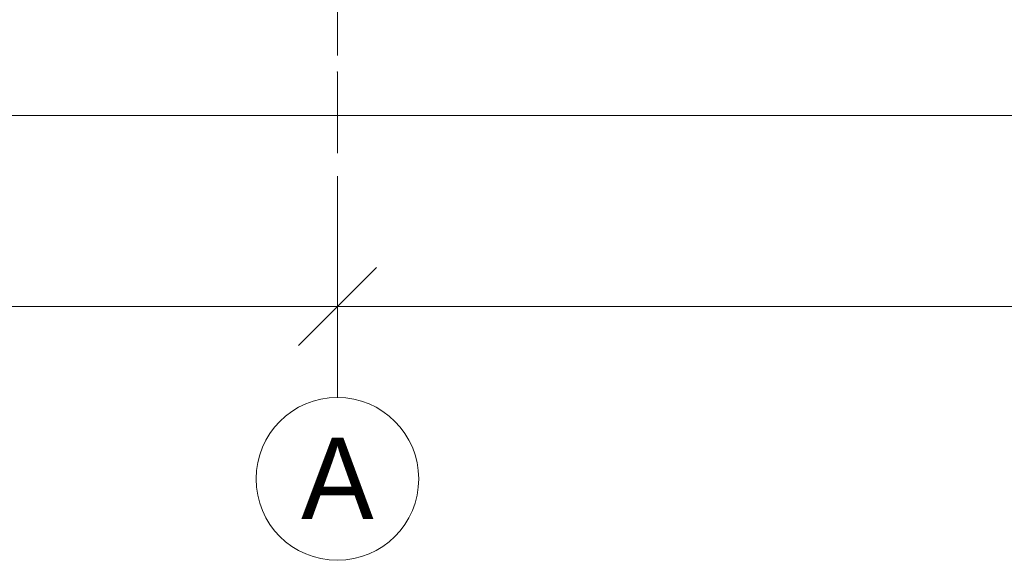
# Model space of a CAD drawing. Header units: millimetres. Extents: x -479461597 to -478645968, y -1101060132 to -1100898045.
# Tile 41 of 145: x -479163606 to -479160580, y -1101055223 to -1101053563. Entities that reach past the tile are written whole.
import ezdxf
from ezdxf.enums import TextEntityAlignment as Align

# ---------------------------------------------------------------- set-up
doc = ezdxf.new("R2010")
doc.units = ezdxf.units.MM
doc.header["$MEASUREMENT"] = 0
doc.linetypes.add('Čerchovaná M', pattern=[450, 250, -85, 30, -85])
doc.layers.add('Bourané_Kóty - SP', color=7, linetype='Continuous')
doc.layers.add('Konstrukční síť', color=7, linetype='Continuous')
for name, color, linetype, lineweight, true_color in [('Bourané_Kóty - SP_Pero_č.__25', 7, 'Continuous', 13, 0x1a4f6e), ('Bourané_Kóty - SP_Pero_č.__45', 7, 'Continuous', 13, 0x1a4f6e), ('Bourané_Kóty - SP_Pero_č.__85', 7, 'Continuous', 13, 0x1a4f6e), ('Konstrukční síť_Pero_č.__81', 7, 'Continuous', 13, 0xa8a8a8)]:
    doc.layers.add(name, color=color, linetype=linetype, lineweight=lineweight, true_color=true_color)
doc.layers.add('Konstrukční síť_Pero_č.__183', color=7, linetype='Continuous', lineweight=20)
doc.styles.add('GENERATED_STYLE_5', font='txt')
doc.styles.add('GENERATED_STYLE_7', font='txt')
doc.dimstyles.new('GENERATED_STYLE__1', dxfattribs={"dimtxt": 275, "dimasz": 228, "dimexe": 0.18, "dimexo": 400, "dimgap": 0.09, "dimtad": 1, "dimtih": 1, "dimtoh": 1, "dimdec": 0, "dimzin": 0, "dimdsep": 46, "dimtxsty": 'GENERATED_STYLE_5', "dimblk": 'ARROWHEAD_6', "dimblk1": 'ARROWHEAD_6', "dimblk2": 'ARROWHEAD_6', "dimcen": 0.09, "dimclrd": 256, "dimclre": 256, "dimclrt": 256, "dimazin": 0, "dimtfac": 1, "dimtdec": 4, "dimtmove": 0, "dimatfit": 3, "dimfxl": 1, "dimtolj": 1, "dimtzin": 0, "dimarcsym": 0})

# ---------------------------------------------------------------- blocks, each defined once
blk = doc.blocks.new('Standardní značka sítě[5]_2', base_point=(-479162629.8, -1101040723.4))
at = {"layer": 'Konstrukční síť_Pero_č.__183', "color": 7, "linetype": 'Continuous', "lineweight": 20}
blk.add_circle((-479162629.8, -1101054973.4), 250, dxfattribs=at)
at = {"layer": 'Konstrukční síť_Pero_č.__81', "color": 253, "linetype": 'Čerchovaná M', "lineweight": 13, "true_color": 0xa8a8a8}
for p, q in [((-479162629.8, -1101041723.4), (-479162629.8, -1101053723.4)), ((-479162629.8, -1101053723.4), (-479162629.8, -1101054723.4))]:
    blk.add_line(p, q, dxfattribs=at)
blk.add_point((-479162629.8, -1101053723.4), dxfattribs=at)
blk.add_point((-479162629.8, -1101053723.4), dxfattribs=at)
at = {"layer": 'Konstrukční síť_Pero_č.__183', "color": 7, "lineweight": 20, "style": 'GENERATED_STYLE_7'}
for tag, p in [('AC_MarkerText_1_0', (-479162629.8, -1101040472)), ('AC_MarkerText_1_1', (-479162629.8, -1101054972))]:
    blk.add_attdef(tag, text='', height=250, rotation=360, dxfattribs=at).set_placement(p, align=Align.MIDDLE_CENTER)
blk = doc.blocks.new('*D35', base_point=(-479162629.7, -1101050723.4))
at = {"layer": 'Bourané_Kóty - SP_Pero_č.__45', "color": 146, "linetype": 'Continuous', "lineweight": 13, "true_color": 0x1a4f6e}
for p, q in [((-479190009.8, -1101053737.6), (-479190249.8, -1101053977.6)), ((-479148478.4, -1101053977.6), (-479148238.4, -1101053737.6))]:
    blk.add_line(p, q, dxfattribs=at)
at = {"layer": 'Bourané_Kóty - SP_Pero_č.__85', "color": 146, "linetype": 'Continuous', "lineweight": 13, "true_color": 0x1a4f6e}
for p, q in [((-479190129.8, -1101054082.6), (-479190129.8, -1101053457.6)), ((-479148358.4, -1101054082.6), (-479148358.4, -1101053457.6)), ((-479190309.8, -1101053857.6), (-479190129.8, -1101053857.6)), ((-479190129.8, -1101053857.6), (-479148358.4, -1101053857.6)), ((-479148358.4, -1101053857.6), (-479148178.4, -1101053857.6))]:
    blk.add_line(p, q, dxfattribs=at)
at = {"layer": 'Bourané_Kóty - SP_Pero_č.__25', "color": 146, "lineweight": 13, "true_color": 0x1a4f6e, "insert": (-479169728.1, -1101053802.6), "char_height": 275, "attachment_point": 7, "style": 'GENERATED_STYLE_5'}
blk.add_mtext('\\A1;{\\pql;\\fArial Narrow|b0|i0|c238|p34;41\xa0771}', dxfattribs=at)
blk = doc.blocks.new('ARROWHEAD_6')
at = {"color": 0, "linetype": 'Continuous', "lineweight": 0}
for p, q in [((-0.5, -0.5), (0.5, 0.5)), ((0, 0), (-1, 0))]:
    blk.add_line(p, q, dxfattribs=at)
blk = doc.blocks.new('*D42', base_point=(-479162629.7, -1101050723.4))
at = {"layer": 'Bourané_Kóty - SP_Pero_č.__45', "color": 146, "linetype": 'Continuous', "lineweight": 13, "true_color": 0x1a4f6e}
for p, q in [((-479171559.8, -1101054324.1), (-479171799.8, -1101054564.1)), ((-479168709.7, -1101054324.1), (-479168949.7, -1101054564.1))]:
    blk.add_line(p, q, dxfattribs=at)
at = {"layer": 'Bourané_Kóty - SP_Pero_č.__85', "color": 146, "linetype": 'Continuous', "lineweight": 13, "true_color": 0x1a4f6e}
for p, q in [((-479168829.7, -1101054669.1), (-479168829.7, -1101054044.1)), ((-479171679.8, -1101054444.1), (-479168829.7, -1101054444.1)), ((-479168829.7, -1101054444.1), (-479162629.8, -1101054444.1))]:
    blk.add_line(p, q, dxfattribs=at)
at = {"layer": 'Bourané_Kóty - SP_Pero_č.__25', "color": 146, "lineweight": 13, "true_color": 0x1a4f6e, "insert": (-479170650.8, -1101054389.1), "char_height": 275, "attachment_point": 7, "style": 'GENERATED_STYLE_5'}
blk.add_mtext('\\A1;{\\pql;\\fArial Narrow|b0|i0|c238|p34;2\xa0850}', dxfattribs=at)
blk = doc.blocks.new('*D43', base_point=(-479162629.7, -1101050723.4))
at = {"layer": 'Bourané_Kóty - SP_Pero_č.__45', "color": 146, "linetype": 'Continuous', "lineweight": 13, "true_color": 0x1a4f6e}
for p, q in [((-479168709.7, -1101054324.1), (-479168949.7, -1101054564.1)), ((-479162509.8, -1101054324.1), (-479162749.8, -1101054564.1))]:
    blk.add_line(p, q, dxfattribs=at)
at = {"layer": 'Bourané_Kóty - SP_Pero_č.__85', "color": 146, "linetype": 'Continuous', "lineweight": 13, "true_color": 0x1a4f6e}
for p, q in [((-479162629.8, -1101054669.1), (-479162629.8, -1101054044.1)), ((-479168829.7, -1101054444.1), (-479162629.8, -1101054444.1)), ((-479162629.8, -1101054444.1), (-479148358.4, -1101054444.1))]:
    blk.add_line(p, q, dxfattribs=at)
at = {"layer": 'Bourané_Kóty - SP_Pero_č.__25', "color": 146, "lineweight": 13, "true_color": 0x1a4f6e, "insert": (-479166125.8, -1101054389.1), "char_height": 275, "attachment_point": 7, "style": 'GENERATED_STYLE_5'}
blk.add_mtext('\\A1;{\\pql;\\fArial Narrow|b0|i0|c238|p34;6\xa0200}', dxfattribs=at)
blk = doc.blocks.new('*D44', base_point=(-479162629.7, -1101050723.4))
at = {"layer": 'Bourané_Kóty - SP_Pero_č.__45', "color": 146, "linetype": 'Continuous', "lineweight": 13, "true_color": 0x1a4f6e}
for p, q in [((-479162509.8, -1101054324.1), (-479162749.8, -1101054564.1)), ((-479148478.4, -1101054564.1), (-479148238.4, -1101054324.1))]:
    blk.add_line(p, q, dxfattribs=at)
at = {"layer": 'Bourané_Kóty - SP_Pero_č.__85', "color": 146, "linetype": 'Continuous', "lineweight": 13, "true_color": 0x1a4f6e}
for p, q in [((-479148358.4, -1101054669.1), (-479148358.4, -1101054044.1)), ((-479162629.8, -1101054444.1), (-479148358.4, -1101054444.1)), ((-479148358.4, -1101054444.1), (-479148178.4, -1101054444.1))]:
    blk.add_line(p, q, dxfattribs=at)
at = {"layer": 'Bourané_Kóty - SP_Pero_č.__25', "color": 146, "lineweight": 13, "true_color": 0x1a4f6e, "insert": (-479155978.1, -1101054389.1), "char_height": 275, "attachment_point": 7, "style": 'GENERATED_STYLE_5'}
blk.add_mtext('\\A1;{\\pql;\\fArial Narrow|b0|i0|c238|p34;14\xa0271}', dxfattribs=at)

msp = doc.modelspace()

# ---------------------------------------------------------------- block references
at = {"layer": 'Konstrukční síť', "color": 7, "linetype": 'Continuous', "lineweight": 20}
ref = msp.add_blockref('Standardní značka sítě[5]_2', (-479162629.8, -1101040723.4), dxfattribs=at)
ref.add_attrib('AC_MarkerText_1_1', 'A', dxfattribs={"layer": 'Konstrukční síť_Pero_č.__183', "color": 7, "lineweight": 20, "height": 250, "rotation": 360, "style": 'GENERATED_STYLE_7'}).set_placement((-479162629.8, -1101054972), align=Align.MIDDLE_CENTER)

# ---------------------------------------------------------------- dimensions: what is measured, and where the dimension line sits
at = {"layer": 'Bourané_Kóty - SP', "color": 146, "linetype": 'Continuous', "lineweight": 13, "true_color": 0x1a4f6e}
for base, p1, p2, picture, middle in [((-479148358.4, -1101053857.6), (-479190129.8, -1101051023.4), (-479148358.4, -1101051023.4), '*D35', (-479169150.9, -1101053665.1)), ((-479148358.4, -1101054444.1), (-479162629.8, -1101054123.3), (-479148358.4, -1101051023.4), '*D44', (-479155400.9, -1101054251.6)), ((-479168829.7, -1101054444.1), (-479171679.8, -1101053961.5), (-479168829.7, -1101054112.8), '*D42', (-479170178.4, -1101054251.6)), ((-479162629.8, -1101054444.1), (-479168829.7, -1101054112.8), (-479162629.8, -1101054123.3), '*D43', (-479165653.4, -1101054251.6))]:
    dim = msp.add_linear_dim(base=base, p1=p1, p2=p2, dimstyle='GENERATED_STYLE__1', dxfattribs=at)
    dim.commit()
    dim.dimension.update_dxf_attribs({"geometry": picture, "text_midpoint": middle, "dimtype": 160})

doc.saveas('drawing.dxf')
